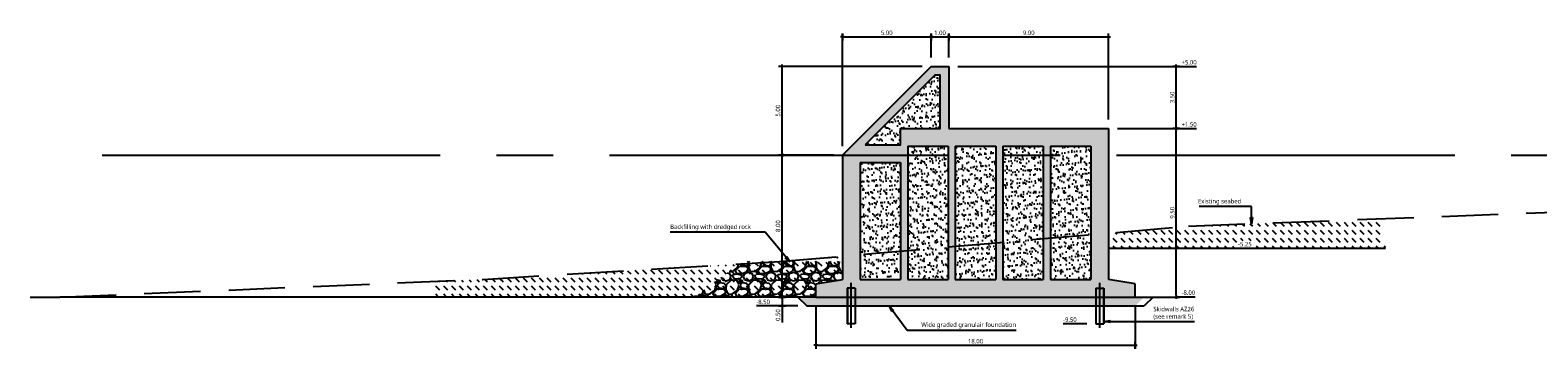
# Model space of a CAD drawing. Header units: metres. Extents: x 2831 to 4656, y -1529 to 547.
# Tile 1 of 20: x 3133 to 3218, y -1471 to -1453. Entities that reach past the tile are written whole.
import ezdxf

# ---------------------------------------------------------------- set-up
doc = ezdxf.new("R2010")
doc.units = ezdxf.units.M
doc.linetypes.add('06 Sections$0$CENTER2', pattern=[28.575, 19.05, -3.175, 3.175, -3.175])
doc.linetypes.add('06 Sections$0$HIDDEN2', pattern=[4.7625, 3.175, -1.5875])
for name, color, linetype in [('06 Sections$0$H000B1-HATCH-013', 8, 'Continuous'), ('06 Sections$0$H000B2-HATCH-018', 1, 'Continuous'), ('06 Sections$0$H000B3-HATCH-025', 7, 'Continuous'), ('06 Sections$0$H000BW-HATCH-K253', 253, 'Continuous'), ('06 Sections$0$H000E2-GEN-018', 1, 'Continuous'), ('06 Sections$0$H000E4-GEN-035', 3, 'Continuous'), ('06 Sections$0$H000E5-GEN-050', 4, 'Continuous'), ('06 Sections$0$H000H3-TEXT-025', 7, 'Continuous'), ('06 Sections$0$H000L3-HID-025', 7, '06 Sections$0$HIDDEN2'), ('06 Sections$0$H000S3-DIM-025', 7, 'Continuous'), ('06 Sections$0$H030L2-SYS-018', 1, '06 Sections$0$CENTER2'), ('06 Sections$0$H030L8-SYS-013', 8, '06 Sections$0$CENTER2')]:
    doc.layers.add(name, color=color, linetype=linetype)
doc.styles.add('06 Sections$0$ISO', font='segoeui.ttf')
doc.dimstyles.new('06 Sections$0$WB-M100', dxfattribs={"dimscale": 0.1, "dimtxt": 2.5, "dimasz": 1, "dimexe": 2, "dimexo": 5, "dimgap": 1, "dimtad": 1, "dimzin": 0, "dimdsep": 46, "dimtxsty": '06 Sections$0$ISO', "dimblk1": '06 Sections$0$dimdot', "dimblk2": '06 Sections$0$dimdot', "dimsah": 1, "dimcen": 0, "dimdle": 2, "dimclrd": 256, "dimclre": 256, "dimclrt": 256, "dimadec": 0, "dimazin": 0, "dimtp": 1, "dimtfac": 1, "dimtix": 1, "dimtmove": 0, "dimatfit": 3, "dimldrblk": '06 Sections$0$dimpijl', "dimfxl": 2, "dimtolj": 1, "dimtzin": 1, "dimlwd": -1, "dimlwe": -1, "dimarcsym": 0})
pattern_1 = [(37.5, (-200, 0), (-0.0160003, 0.4894132), [0, -0.38608, 0, -0.4318, 0, -0.41275]), (7.5, (-200, 0), (0.4495233, 0.716825), [0, -0.20828, 0, -0.34798, 0, -0.13335]), (327.5, (-200.3124, 0), (0.7909924, 0.0014372), [0, -0.127, 0, -0.4572, 0, -0.5969]), (317.5, (-200.3124, 0), (0.7635565, 0.2229293), [0, -0.0635, 0, -0.29972, 0, -0.3429])]
pattern_2 = [(315, (-179.16353, 0), (0.4490128, -1e-16), [0.3175, -0.3175])]

# ---------------------------------------------------------------- blocks, each defined once
blk = doc.blocks.new('06 Sections$0$dimdot')
blk.add_line((-1, 0), (1, 0))
at = {"const_width": 0.5}
blk.add_lwpolyline([(-0.25, 0, 1), (0.25, 0, 1)], format="xyb", close=True, dxfattribs=at)
blk.add_lwpolyline([(0, -2), (0, 2)])
blk = doc.blocks.new('*D412')
at = {"layer": '06 Sections$0$H000S3-DIM-025', "transparency": 16777216}
for p, q in [((-129.773, 0.5), (-129.773, 6.859)), ((-124.773, 5.5), (-124.773, 6.859)), ((-129.673, 6.659), (-124.873, 6.659))]:
    blk.add_line(p, q, dxfattribs=at)
at = {"layer": '06 Sections$0$H000S3-DIM-025', "transparency": 16777216, "xscale": 0.1, "yscale": 0.1, "zscale": 0.1, "rotation": 180}
blk.add_blockref('06 Sections$0$dimdot', (-129.773, 6.659), dxfattribs=at)
at = {"layer": '06 Sections$0$H000S3-DIM-025', "transparency": 16777216, "xscale": 0.1, "yscale": 0.1, "zscale": 0.1}
blk.add_blockref('06 Sections$0$dimdot', (-124.773, 6.659), dxfattribs=at)
at = {"layer": '06 Sections$0$H000S3-DIM-025', "transparency": 16777216, "insert": (-127.273, 6.889), "char_height": 0.25, "attachment_point": 5, "style": '06 Sections$0$ISO', "bg_fill": 3, "box_fill_scale": 1.1, "bg_fill_color": 256, "bg_fill_true_color": 13158600, "bg_fill_transparency": 0}
blk.add_mtext('\\A1;5.00', dxfattribs=at)
blk = doc.blocks.new('06 Sections$0$dimpijl')
at = {"linetype": 'Continuous'}
blk.add_hatch(color=256, dxfattribs=at).paths.add_polyline_path([(0, 0), (-3.5, 0.58), (-3.5, -0.58)])
for p, q in [((-3.5, 0.58), (0, 0)), ((-3.5, 0.58), (-3.5, -0.58)), ((0, 0), (-3.5, -0.58))]:
    blk.add_line(p, q, dxfattribs=at)
blk = doc.blocks.new('*D413')
at = {"layer": '06 Sections$0$H000S3-DIM-025', "transparency": 16777216}
for p, q in [((-124.773, 5.5), (-124.773, 6.859)), ((-123.773, 5.5), (-123.773, 6.859)), ((-124.673, 6.659), (-123.873, 6.659))]:
    blk.add_line(p, q, dxfattribs=at)
at = {"layer": '06 Sections$0$H000S3-DIM-025', "transparency": 16777216, "xscale": 0.1, "yscale": 0.1, "zscale": 0.1, "rotation": 180}
blk.add_blockref('06 Sections$0$dimdot', (-124.773, 6.659), dxfattribs=at)
at = {"layer": '06 Sections$0$H000S3-DIM-025', "transparency": 16777216, "xscale": 0.1, "yscale": 0.1, "zscale": 0.1}
blk.add_blockref('06 Sections$0$dimdot', (-123.773, 6.659), dxfattribs=at)
at = {"layer": '06 Sections$0$H000S3-DIM-025', "transparency": 16777216, "insert": (-124.273, 6.889), "char_height": 0.25, "attachment_point": 5, "style": '06 Sections$0$ISO', "bg_fill": 3, "box_fill_scale": 1.1, "bg_fill_color": 256, "bg_fill_true_color": 13158600, "bg_fill_transparency": 0}
blk.add_mtext('\\A1;1.00', dxfattribs=at)
blk = doc.blocks.new('*D414')
at = {"layer": '06 Sections$0$H000S3-DIM-025', "transparency": 16777216}
for p, q in [((-123.773, 5.5), (-123.773, 6.859)), ((-114.773, 2), (-114.773, 6.859)), ((-123.673, 6.659), (-114.873, 6.659))]:
    blk.add_line(p, q, dxfattribs=at)
at = {"layer": '06 Sections$0$H000S3-DIM-025', "transparency": 16777216, "xscale": 0.1, "yscale": 0.1, "zscale": 0.1, "rotation": 180}
blk.add_blockref('06 Sections$0$dimdot', (-123.773, 6.659), dxfattribs=at)
at = {"layer": '06 Sections$0$H000S3-DIM-025', "transparency": 16777216, "xscale": 0.1, "yscale": 0.1, "zscale": 0.1}
blk.add_blockref('06 Sections$0$dimdot', (-114.773, 6.659), dxfattribs=at)
at = {"layer": '06 Sections$0$H000S3-DIM-025', "transparency": 16777216, "insert": (-119.273, 6.889), "char_height": 0.25, "attachment_point": 5, "style": '06 Sections$0$ISO', "bg_fill": 3, "box_fill_scale": 1.1, "bg_fill_color": 256, "bg_fill_true_color": 13158600, "bg_fill_transparency": 0}
blk.add_mtext('\\A1;9.00', dxfattribs=at)
blk = doc.blocks.new('*D415')
at = {"layer": '06 Sections$0$H000S3-DIM-025', "transparency": 16777216}
for p, q in [((-131.273, -8.5), (-131.273, -10.915)), ((-113.273, -8.5), (-113.273, -10.915)), ((-131.173, -10.715), (-113.373, -10.715))]:
    blk.add_line(p, q, dxfattribs=at)
at = {"layer": '06 Sections$0$H000S3-DIM-025', "transparency": 16777216, "xscale": 0.1, "yscale": 0.1, "zscale": 0.1, "rotation": 180}
blk.add_blockref('06 Sections$0$dimdot', (-131.273, -10.715), dxfattribs=at)
at = {"layer": '06 Sections$0$H000S3-DIM-025', "transparency": 16777216, "xscale": 0.1, "yscale": 0.1, "zscale": 0.1}
blk.add_blockref('06 Sections$0$dimdot', (-113.273, -10.715), dxfattribs=at)
at = {"layer": '06 Sections$0$H000S3-DIM-025', "transparency": 16777216, "insert": (-122.273, -10.485), "char_height": 0.25, "attachment_point": 5, "style": '06 Sections$0$ISO', "bg_fill": 3, "box_fill_scale": 1.1, "bg_fill_color": 256, "bg_fill_true_color": 13158600, "bg_fill_transparency": 0}
blk.add_mtext('\\A1;18.00', dxfattribs=at)
blk = doc.blocks.new('*D416')
at = {"layer": '06 Sections$0$H000S3-DIM-025', "transparency": 16777216}
for p, q in [((-114.273, 1.5), (-110.759, 1.5)), ((-110.959, -7.9), (-110.959, 1.4)), ((-112.773, -8), (-110.759, -8))]:
    blk.add_line(p, q, dxfattribs=at)
at = {"layer": '06 Sections$0$H000S3-DIM-025', "transparency": 16777216, "xscale": 0.1, "yscale": 0.1, "zscale": 0.1}
for p, rotation in [((-110.959, 1.5), 90), ((-110.959, -8), 270)]:
    blk.add_blockref('06 Sections$0$dimdot', p, dxfattribs=dict(at, rotation=rotation))
at = {"layer": '06 Sections$0$H000S3-DIM-025', "transparency": 16777216, "insert": (-111.188, -3.25), "char_height": 0.25, "attachment_point": 5, "rotation": 90, "style": '06 Sections$0$ISO', "bg_fill": 3, "box_fill_scale": 1.1, "bg_fill_color": 256, "bg_fill_true_color": 13158600, "bg_fill_transparency": 0}
blk.add_mtext('\\A1;9.50', dxfattribs=at)
blk = doc.blocks.new('*D417')
at = {"layer": '06 Sections$0$H000S3-DIM-025', "transparency": 16777216}
for p, q in [((-123.273, 5), (-110.759, 5)), ((-110.959, 1.6), (-110.959, 4.9)), ((-114.273, 1.5), (-110.759, 1.5))]:
    blk.add_line(p, q, dxfattribs=at)
at = {"layer": '06 Sections$0$H000S3-DIM-025', "transparency": 16777216, "xscale": 0.1, "yscale": 0.1, "zscale": 0.1}
for p, rotation in [((-110.959, 5), 90), ((-110.959, 1.5), 270)]:
    blk.add_blockref('06 Sections$0$dimdot', p, dxfattribs=dict(at, rotation=rotation))
at = {"layer": '06 Sections$0$H000S3-DIM-025', "transparency": 16777216, "insert": (-111.188, 3.25), "char_height": 0.25, "attachment_point": 5, "rotation": 90, "style": '06 Sections$0$ISO', "bg_fill": 3, "box_fill_scale": 1.1, "bg_fill_color": 256, "bg_fill_true_color": 13158600, "bg_fill_transparency": 0}
blk.add_mtext('\\A1;3.50', dxfattribs=at)
blk = doc.blocks.new('*D418')
at = {"layer": '06 Sections$0$H000S3-DIM-025', "transparency": 16777216}
for p, q in [((-130.273, 0), (-133.369, 0)), ((-133.169, -7.9), (-133.169, -0.1)), ((-131.773, -8), (-133.369, -8))]:
    blk.add_line(p, q, dxfattribs=at)
at = {"layer": '06 Sections$0$H000S3-DIM-025', "transparency": 16777216, "xscale": 0.1, "yscale": 0.1, "zscale": 0.1}
for p, rotation in [((-133.169, 0), 90), ((-133.169, -8), 270)]:
    blk.add_blockref('06 Sections$0$dimdot', p, dxfattribs=dict(at, rotation=rotation))
at = {"layer": '06 Sections$0$H000S3-DIM-025', "transparency": 16777216, "insert": (-133.398, -4), "char_height": 0.25, "attachment_point": 5, "rotation": 90, "style": '06 Sections$0$ISO', "bg_fill": 3, "box_fill_scale": 1.1, "bg_fill_color": 256, "bg_fill_true_color": 13158600, "bg_fill_transparency": 0}
blk.add_mtext('\\A1;8.00', dxfattribs=at)
blk = doc.blocks.new('*D419')
at = {"layer": '06 Sections$0$H000S3-DIM-025', "transparency": 16777216}
for p, q in [((-125.273, 5), (-133.369, 5)), ((-133.169, 0.1), (-133.169, 4.9)), ((-130.273, 0), (-133.369, 0))]:
    blk.add_line(p, q, dxfattribs=at)
at = {"layer": '06 Sections$0$H000S3-DIM-025', "transparency": 16777216, "xscale": 0.1, "yscale": 0.1, "zscale": 0.1}
for p, rotation in [((-133.169, 5), 90), ((-133.169, 0), 270)]:
    blk.add_blockref('06 Sections$0$dimdot', p, dxfattribs=dict(at, rotation=rotation))
at = {"layer": '06 Sections$0$H000S3-DIM-025', "transparency": 16777216, "insert": (-133.398, 2.5), "char_height": 0.25, "attachment_point": 5, "rotation": 90, "style": '06 Sections$0$ISO', "bg_fill": 3, "box_fill_scale": 1.1, "bg_fill_color": 256, "bg_fill_true_color": 13158600, "bg_fill_transparency": 0}
blk.add_mtext('\\A1;5.00', dxfattribs=at)
blk = doc.blocks.new('*D352')
at = {"layer": '06 Sections$0$H000S3-DIM-025', "transparency": 16777216}
for p, q in [((-114.273, 1.5), (-111.159, 1.5)), ((-111.159, 1.5), (-110.959, 1.5)), ((-110.959, 1.5), (-109.815, 1.5))]:
    blk.add_line(p, q, dxfattribs=at)
at = {"layer": '06 Sections$0$H000S3-DIM-025', "transparency": 16777216, "insert": (-110.237, 1.73), "char_height": 0.25, "attachment_point": 5, "style": '06 Sections$0$ISO', "bg_fill": 3, "box_fill_scale": 1.1, "bg_fill_color": 256, "bg_fill_true_color": 13158600, "bg_fill_transparency": 0}
blk.add_mtext('\\A1;+1.50', dxfattribs=at)
blk = doc.blocks.new('*D353')
at = {"layer": '06 Sections$0$H000S3-DIM-025', "transparency": 16777216}
for p, q in [((-112.773, -8), (-111.159, -8)), ((-111.159, -8), (-110.959, -7.979)), ((-110.959, -7.979), (-109.901, -7.979))]:
    blk.add_line(p, q, dxfattribs=at)
at = {"layer": '06 Sections$0$H000S3-DIM-025', "transparency": 16777216, "insert": (-110.28, -7.75), "char_height": 0.25, "attachment_point": 5, "style": '06 Sections$0$ISO', "bg_fill": 3, "box_fill_scale": 1.1, "bg_fill_color": 256, "bg_fill_true_color": 13158600, "bg_fill_transparency": 0}
blk.add_mtext('\\A1;-8.00', dxfattribs=at)
blk = doc.blocks.new('*D354')
at = {"layer": '06 Sections$0$H000S3-DIM-025', "transparency": 16777216}
for p, q in [((-123.273, 5), (-111.159, 5)), ((-111.159, 5), (-110.959, 5)), ((-110.959, 5), (-109.815, 5))]:
    blk.add_line(p, q, dxfattribs=at)
at = {"layer": '06 Sections$0$H000S3-DIM-025', "transparency": 16777216, "insert": (-110.237, 5.229), "char_height": 0.25, "attachment_point": 5, "style": '06 Sections$0$ISO', "bg_fill": 3, "box_fill_scale": 1.1, "bg_fill_color": 256, "bg_fill_true_color": 13158600, "bg_fill_transparency": 0}
blk.add_mtext('\\A1;+5.00', dxfattribs=at)
blk = doc.blocks.new('*D297')
at = {"layer": '06 Sections$0$H000S3-DIM-025', "transparency": 16777216}
blk.add_line((-113.103, -5.25), (-106.722, -5.25), dxfattribs=at)
at = {"layer": '06 Sections$0$H000S3-DIM-025', "transparency": 16777216, "insert": (-107.096, -5.021), "char_height": 0.25, "attachment_point": 5, "style": '06 Sections$0$ISO', "bg_fill": 3, "box_fill_scale": 1.1, "bg_fill_color": 256, "bg_fill_true_color": 13158600, "bg_fill_transparency": 0}
blk.add_mtext('\\A1;-5.25', dxfattribs=at)
blk = doc.blocks.new('*D359')
at = {"layer": '06 Sections$0$H000S3-DIM-025', "transparency": 16777216}
blk.add_line((-116.003, -9.5), (-117.335, -9.5), dxfattribs=at)
at = {"layer": '06 Sections$0$H000S3-DIM-025', "transparency": 16777216, "insert": (-116.956, -9.271), "char_height": 0.25, "attachment_point": 5, "style": '06 Sections$0$ISO', "bg_fill": 3, "box_fill_scale": 1.1, "bg_fill_color": 256, "bg_fill_true_color": 13158600, "bg_fill_transparency": 0}
blk.add_mtext('\\A1;-9.50', dxfattribs=at)
blk = doc.blocks.new('*D442')
at = {"layer": '06 Sections$0$H000S3-DIM-025', "transparency": 16777216}
for p, q in [((-131.773, -8), (-133.369, -8)), ((-133.169, -8.1), (-133.169, -8.4)), ((-132.273, -8.5), (-133.369, -8.5)), ((-133.169, -8.5), (-133.169, -9.425))]:
    blk.add_line(p, q, dxfattribs=at)
at = {"layer": '06 Sections$0$H000S3-DIM-025', "transparency": 16777216, "xscale": 0.1, "yscale": 0.1, "zscale": 0.1}
for p, rotation in [((-133.169, -8), 90), ((-133.169, -8.5), 270)]:
    blk.add_blockref('06 Sections$0$dimdot', p, dxfattribs=dict(at, rotation=rotation))
at = {"layer": '06 Sections$0$H000S3-DIM-025', "transparency": 16777216, "insert": (-133.398, -9.013), "char_height": 0.25, "attachment_point": 5, "rotation": 90, "style": '06 Sections$0$ISO', "bg_fill": 3, "box_fill_scale": 1.1, "bg_fill_color": 256, "bg_fill_true_color": 13158600, "bg_fill_transparency": 0}
blk.add_mtext('\\A1;0.50', dxfattribs=at)
blk = doc.blocks.new('*D369')
at = {"layer": '06 Sections$0$H000S3-DIM-025', "transparency": 16777216}
blk.add_line((-132.273, -8.5), (-134.615, -8.5), dxfattribs=at)
at = {"layer": '06 Sections$0$H000S3-DIM-025', "transparency": 16777216, "insert": (-134.236, -8.271), "char_height": 0.25, "attachment_point": 5, "style": '06 Sections$0$ISO', "bg_fill": 3, "box_fill_scale": 1.1, "bg_fill_color": 256, "bg_fill_true_color": 13158600, "bg_fill_transparency": 0}
blk.add_mtext('\\A1;-8.50', dxfattribs=at)
blk = doc.blocks.new('06 Sections')
at = {"layer": '06 Sections$0$H000B1-HATCH-013'}
h = blk.add_hatch(dxfattribs=at)
h.set_pattern_fill('DASH', color=256, scale=0.1, angle=315)
h.set_pattern_definition(pattern_2)
h.paths.add_polyline_path([(-99.175, -5.25), (-99.467, -3.587), (-110.278, -4), (-114.773, -4.39), (-114.773, -5.25)])
h.paths.add_polyline_path([(-107.558, -5.217), (-106.635, -5.217), (-106.635, -4.815), (-107.558, -4.815)], flags=16)
h = blk.add_hatch(dxfattribs=at)
h.set_pattern_fill('DASH', color=256, scale=0.1, angle=315)
h.set_pattern_definition(pattern_2)
h.paths.add_polyline_path([(-131.273, -8), (-131.273, -7.25), (-129.773, -7), (-129.773, -5.693), (-133.308, -6), (-150.034, -7), (-152.77, -7.115), (-152.77, -8)])
h = blk.add_hatch(dxfattribs=at)
h.set_pattern_fill('GRAVEL', color=256, scale=0.05)
h.paths.add_polyline_path([(-135.388, -6), (-138.17, -8), (-131.273, -8), (-131.273, -7.25), (-129.773, -7), (-129.773, -6)])
at = {"layer": '06 Sections$0$H000B2-HATCH-018'}
h = blk.add_hatch(dxfattribs=at)
h.set_pattern_fill('AR-CONC', color=256, scale=0.003)
h.set_pattern_definition([(50, (-200, -2), (0.546554, -0.0478173), [0.05715, -0.62865]), (355, (-200, -2), (-0.1057303, 0.5731705), [0.04572, -0.5029218]), (100.45144, (-199.95445, -2.004), (0.4408237, 0.5253533), [0.04857, -0.5342707]), (46.1842, (-200, -1.8476), (0.813237, -0.126127), [0.085725, -0.942975]), (96.6356, (-199.9322, -1.8581), (0.7122124, 0.7422784), [0.072855, -0.801407]), (351.1842, (-200, -1.8476), (0.712212, 0.742278), [0.06858, -0.754379]), (21, (-199.9238, -1.8857), (0.4548432, -0.3067956), [0.05715, -0.62865]), (326, (-199.9238, -1.8857), (0.185406, 0.552564), [0.04572, -0.50292]), (71.45144, (-199.8859, -1.91127), (0.6402493, 0.2457683), [0.04857, -0.5342698]), (37.5, (-200, -2), (0.0092658, 0.2536651), [0, -0.496824, 0, -0.51054, 0, -0.504825]), (7.5, (-200, -2), (0.200459, 0.3005417), [0, -0.291084, 0, -0.485394, 0, -0.192405]), (327.5, (-200.16993, -2), (0.4067718, -0.01718623), [0, -0.1905, 0, -0.59436, 0, -0.78867]), (317.5, (-200.24613, -2), (0.4443875, 0.0762795), [0, -0.24765, 0, -0.394716, 0, -0.56007])])
h.paths.add_polyline_path([(-113.273, -8.5), (-112.773, -8), (-113.773, -8), (-129.773, -8), (-132.273, -8), (-131.773, -8.5)])
at = {"layer": '06 Sections$0$H000B3-HATCH-025'}
h = blk.add_hatch(dxfattribs=at)
h.set_pattern_fill('AR-SAND', color=256, scale=0.01)
h.set_pattern_definition([(37.5, (-79.16353, 0), (-0.0160003, 0.4894132), [0, -0.38608, 0, -0.4318, 0, -0.41275]), (7.5, (-79.1635, 0), (0.449523, 0.716825), [0, -0.20828, 0, -0.34798, 0, -0.13335]), (327.5, (-79.47595, 0), (0.7909924, 0.0014372), [0, -0.127, 0, -0.4572, 0, -0.5969]), (317.5, (-79.47595, 0), (0.763556, 0.222929), [0, -0.0635, 0, -0.29972, 0, -0.3429])])
h.paths.add_polyline_path([(-124.273, 1.5), (-124.273, 4.5), (-124.566, 4.5), (-128.48, 0.586), (-126.493, 0.586), (-126.493, 1.5)])
h = blk.add_hatch(dxfattribs=at)
h.set_pattern_fill('AR-SAND', color=256, scale=0.01)
h.set_pattern_definition(pattern_1)
h.paths.add_polyline_path([(-123.813, 0.5), (-126.093, 0.5), (-126.093, -7), (-123.813, -7)])
h = blk.add_hatch(dxfattribs=at)
h.set_pattern_fill('AR-SAND', color=256, scale=0.01)
h.set_pattern_definition(pattern_1)
h.paths.add_polyline_path([(-121.133, 0.5), (-123.413, 0.5), (-123.413, -7), (-121.133, -7)])
h = blk.add_hatch(dxfattribs=at)
h.set_pattern_fill('AR-SAND', color=256, scale=0.01)
h.set_pattern_definition([(37.5, (-200.6, 0), (-0.0160003, 0.4894132), [0, -0.38608, 0, -0.4318, 0, -0.41275]), (7.5, (-200.6, 0), (0.4495233, 0.716825), [0, -0.20828, 0, -0.34798, 0, -0.13335]), (327.5, (-200.9124, 0), (0.7909924, 0.0014372), [0, -0.127, 0, -0.4572, 0, -0.5969]), (317.5, (-200.9124, 0), (0.7635565, 0.2229293), [0, -0.0635, 0, -0.29972, 0, -0.3429])])
h.paths.add_polyline_path([(-118.453, 0.5), (-120.733, 0.5), (-120.733, -7), (-118.453, -7)])
h = blk.add_hatch(dxfattribs=at)
h.set_pattern_fill('AR-SAND', color=256, scale=0.01)
h.set_pattern_definition([(37.5, (-201, 0), (-0.0160003, 0.4894132), [0, -0.38608, 0, -0.4318, 0, -0.41275]), (7.5, (-201, 0), (0.4495233, 0.716825), [0, -0.20828, 0, -0.34798, 0, -0.13335]), (327.5, (-201.3124, 0), (0.7909924, 0.0014372), [0, -0.127, 0, -0.4572, 0, -0.5969]), (317.5, (-201.3124, 0), (0.7635565, 0.2229293), [0, -0.0635, 0, -0.29972, 0, -0.3429])])
h.paths.add_polyline_path([(-118.053, -7), (-115.773, -7), (-115.773, 0.5), (-118.053, 0.5)])
h = blk.add_hatch(dxfattribs=at)
h.set_pattern_fill('AR-SAND', color=256, scale=0.01)
h.set_pattern_definition(pattern_1)
h.paths.add_polyline_path([(-128.773, -7), (-126.493, -7), (-126.493, -0.414), (-128.773, -0.414)])
at = {"layer": '06 Sections$0$H000BW-HATCH-K253'}
h = blk.add_hatch(color=256, dxfattribs=at)
h.dxf.hatch_style = 1
h.paths.add_polyline_path([(-113.273, -8), (-113.273, -7.25), (-114.773, -7), (-114.773, 1.5), (-120.555, 1.5), (-120.554, 1.497), (-120.58, 1.5), (-123.773, 1.5), (-123.773, 5), (-124.773, 5), (-129.773, 0), (-129.773, -7), (-131.273, -7.25), (-131.273, -8)])
h.paths.add_polyline_path([(-126.093, -7), (-126.093, 0.5), (-123.813, 0.5), (-123.813, -7)], flags=16)
h.paths.add_polyline_path([(-123.413, -7), (-123.413, 0.5), (-121.133, 0.5), (-121.133, -7)], flags=16)
h.paths.add_polyline_path([(-126.493, -7), (-128.773, -7), (-128.773, -0.414), (-126.493, -0.414)], flags=16)
h.paths.add_polyline_path([(-120.733, -7), (-120.733, 0.5), (-118.453, 0.5), (-118.453, -7)], flags=16)
h.paths.add_polyline_path([(-118.053, -7), (-118.053, 0.5), (-115.773, 0.5), (-115.773, -7)], flags=16)
h.paths.add_polyline_path([(-126.493, 0.586), (-128.48, 0.586), (-124.566, 4.5), (-124.273, 4.5), (-124.273, 1.5), (-126.493, 1.5)], flags=16)
at = {"layer": '06 Sections$0$H000E2-GEN-018'}
for p, q in [((-129.503, -7.5), (-129.503, -9.5)), ((-129.043, -7.5), (-129.503, -7.5)), ((-129.491, -7.5), (-129.491, -9.5)), ((-129.043, -7.5), (-129.043, -9.5)), ((-115.503, -7.5), (-115.503, -9.5)), ((-115.503, -7.5), (-115.043, -7.5)), ((-115.055, -7.5), (-115.055, -9.5)), ((-115.043, -7.5), (-115.043, -9.5)), ((-129.043, -9.5), (-129.503, -9.5)), ((-115.503, -9.5), (-115.043, -9.5))]:
    blk.add_line(p, q, dxfattribs=at)
at = {"layer": '06 Sections$0$H000E4-GEN-035'}
for p, q in [((-114.773, -5.25), (-99.175, -5.25)), ((-131.273, -8), (-173.864, -8)), ((-132.273, -8), (-131.773, -8.5)), ((-113.773, -8), (-112.773, -8)), ((-112.273, -8), (-112.773, -8.5)), ((-131.773, -8.5), (-112.773, -8.5))]:
    blk.add_line(p, q, dxfattribs=at)
at = {"layer": '06 Sections$0$H000E5-GEN-050'}
for p, q in [((-124.773, 5), (-129.773, 0)), ((-124.773, 5), (-123.773, 5)), ((-123.773, 5), (-123.773, 1.5)), ((-123.773, 1.5), (-114.773, 1.5)), ((-114.773, 1.5), (-114.773, -7)), ((-129.773, 0), (-129.773, -7)), ((-126.093, 0.5), (-126.093, -7)), ((-126.093, 0.5), (-123.813, 0.5)), ((-123.813, 0.5), (-123.813, -7)), ((-123.413, 0.5), (-123.413, -7)), ((-123.413, 0.5), (-121.133, 0.5)), ((-121.133, 0.5), (-121.133, -7)), ((-120.733, 0.5), (-118.453, 0.5)), ((-120.733, 0.5), (-120.733, -7)), ((-118.453, 0.5), (-118.453, -7)), ((-118.053, 0.5), (-115.773, 0.5)), ((-118.053, 0.5), (-118.053, -7)), ((-115.773, 0.5), (-115.773, -7)), ((-128.773, -0.414), (-128.773, -7)), ((-128.773, -0.414), (-126.493, -0.414)), ((-126.493, -0.414), (-126.493, -7)), ((-131.273, -7.25), (-129.773, -7)), ((-131.273, -8), (-131.273, -7.25)), ((-128.773, -7), (-126.493, -7)), ((-126.093, -7), (-123.813, -7)), ((-123.413, -7), (-121.133, -7)), ((-120.733, -7), (-118.453, -7)), ((-118.053, -7), (-115.773, -7)), ((-113.273, -7.25), (-114.773, -7)), ((-113.273, -8), (-113.273, -7.25)), ((-131.273, -8), (-113.273, -8))]:
    blk.add_line(p, q, dxfattribs=at)
blk.add_lwpolyline([(-128.48, 0.586), (-126.493, 0.586), (-126.493, 1.5), (-124.273, 1.5), (-124.273, 4.5), (-124.566, 4.5)], close=True, dxfattribs=at)
at = {"layer": '06 Sections$0$H000L3-HID-025'}
blk.add_lwpolyline([(-175.531, -8), (-173.864, -8), (-150.034, -7), (-133.308, -6), (-110.278, -4), (-84.098, -3)], dxfattribs=at)
at = {"layer": '06 Sections$0$H030L2-SYS-018'}
blk.add_line((-171.475, 0), (1168.02, 0), dxfattribs=at)
at = {"layer": '06 Sections$0$H030L8-SYS-013'}
for p, q in [((-129.273, -9.723), (-129.273, -7.195)), ((-115.273, -9.723), (-115.273, -7.195))]:
    blk.add_line(p, q, dxfattribs=at)
at = {"layer": '06 Sections$0$H000H3-TEXT-025', "insert": (-112.253, -9.27), "char_height": 0.25, "attachment_point": 7, "style": '06 Sections$0$ISO'}
blk.add_mtext('\\A1;Skidwalls AZ26\\P(see remark 5)', dxfattribs=at)
at = {"layer": '06 Sections$0$H000S3-DIM-025'}
for base, p1, p2, picture, middle in [((-124.773, 6.659), (-129.773, 0), (-124.773, 5), '*D412', (-127.273, 6.889)), ((-113.273, -10.715), (-131.273, -8), (-113.273, -8), '*D415', (-122.273, -10.485))]:
    dim = blk.add_linear_dim(base=base, p1=p1, p2=p2, dimstyle='06 Sections$0$WB-M100', override={"dimpost": '<>', "dimtfill": 1}, dxfattribs=at)
    dim.commit()
    dim.dimension.update_dxf_attribs({"geometry": picture, "text_midpoint": middle})
at = {"layer": '06 Sections$0$H000H3-TEXT-025', "insert": (-125.326, -9.762), "char_height": 0.25, "attachment_point": 7, "style": '06 Sections$0$ISO'}
blk.add_mtext('\\A1;Wide graded granulair foundation', dxfattribs=at)
at = {"layer": '06 Sections$0$H000S3-DIM-025'}
dim = blk.add_linear_dim(base=(-123.773, 6.659), p1=(-124.773, 5), p2=(-123.773, 5), dimstyle='06 Sections$0$WB-M100', override={"dimpost": '<>', "dimtmove": 1, "dimtfill": 1}, dxfattribs=at)
dim.commit()
dim.dimension.update_dxf_attribs({"geometry": '*D413', "text_midpoint": (-124.273, 6.889)})
dim = blk.add_linear_dim(base=(-133.169, 0), p1=(-131.273, -8), p2=(-129.773, 0), angle=90, dimstyle='06 Sections$0$WB-M100', override={"dimpost": '<>', "dimtfill": 1}, dxfattribs=at)
dim.commit()
dim.dimension.update_dxf_attribs({"geometry": '*D418', "text_midpoint": (-133.398, -4)})
at = {"layer": '06 Sections$0$H000H3-TEXT-025', "annotation_type": 0, "has_hookline": 1, "hookline_direction": 0}
for points, text_width in [([(-127.139, -8.5), (-126.127, -9.862), (-125.426, -9.862)], 5.339), ([(-115.043, -9.37), (-112.353, -9.37)], 2.309)]:
    blk.add_leader(points, dimstyle='06 Sections$0$WB-M100', dxfattribs=dict(at, text_width=text_width))
at = {"layer": '06 Sections$0$H000S3-DIM-025'}
dim = blk.add_linear_dim(base=(-114.773, 6.659), p1=(-123.773, 5), p2=(-114.773, 1.5), dimstyle='06 Sections$0$WB-M100', override={"dimpost": '<>', "dimtmove": 1, "dimtfill": 1}, dxfattribs=at)
dim.commit()
dim.dimension.update_dxf_attribs({"geometry": '*D414', "text_midpoint": (-119.273, 6.889)})
dim = blk.add_linear_dim(base=(-133.169, 5), p1=(-129.773, 0), p2=(-124.773, 5), angle=90, dimstyle='06 Sections$0$WB-M100', override={"dimpost": '<>', "dimtmove": 1, "dimtfill": 1}, dxfattribs=at)
dim.commit()
dim.dimension.update_dxf_attribs({"geometry": '*D419', "text_midpoint": (-133.398, 2.5)})
dim = blk.add_linear_dim(base=(-110.959, 1.5), p1=(-113.273, -8), p2=(-114.773, 1.5), angle=90, dimstyle='06 Sections$0$WB-M100', override={"dimpost": '<>', "dimtfill": 1}, dxfattribs=at)
dim.commit()
dim.dimension.update_dxf_attribs({"geometry": '*D416', "text_midpoint": (-111.188, -3.25)})
dim = blk.add_linear_dim(base=(-110.959, 5), p1=(-114.773, 1.5), p2=(-123.773, 5), angle=90, dimstyle='06 Sections$0$WB-M100', override={"dimpost": '<>', "dimtmove": 1, "dimtfill": 1}, dxfattribs=at)
dim.commit()
dim.dimension.update_dxf_attribs({"geometry": '*D417', "text_midpoint": (-111.188, 3.25)})
dim = blk.add_ordinate_dim(feature_location=(-114.773, 1.5), offset=(4.014, 0), dtype=0, origin=(-200, 0), dimstyle='06 Sections$0$WB-M100', override={"dimpost": '+<>', "dimtfill": 1}, dxfattribs=at)
dim.commit()
dim.dimension.update_dxf_attribs({"geometry": '*D352', "text_midpoint": (-110.237, 1.73)})
dim = blk.add_ordinate_dim(feature_location=(-113.273, -8), offset=(2.514, 0.021), dtype=0, origin=(-200, 0), dimstyle='06 Sections$0$WB-M100', override={"dimpost": '-<>', "dimtfill": 1}, dxfattribs=at)
dim.commit()
dim.dimension.update_dxf_attribs({"geometry": '*D353', "text_midpoint": (-110.28, -7.75)})
dim = blk.add_ordinate_dim(feature_location=(-123.773, 5), offset=(13.014, 0), dtype=0, origin=(-200, 0), dimstyle='06 Sections$0$WB-M100', override={"dimpost": '+<>', "dimtfill": 1}, dxfattribs=at)
dim.commit()
dim.dimension.update_dxf_attribs({"geometry": '*D354', "text_midpoint": (-110.237, 5.229)})
dim = blk.add_ordinate_dim(feature_location=(-113.603, -5.25), offset=(6.032, 0), dtype=0, origin=(-200, 0), dimstyle='06 Sections$0$WB-M100', override={"dimpost": '-<>', "dimtfill": 1}, dxfattribs=at)
dim.commit()
dim.dimension.update_dxf_attribs({"geometry": '*D297', "text_midpoint": (-107.096, -5.021)})
at = {"layer": '06 Sections$0$H000H3-TEXT-025', "insert": (-107.302, -2.804), "char_height": 0.25, "attachment_point": 9, "style": '06 Sections$0$ISO'}
blk.add_mtext('\\A1;Existing seabed', dxfattribs=at)
at = {"layer": '06 Sections$0$H000S3-DIM-025'}
dim = blk.add_ordinate_dim(feature_location=(-115.503, -9.5), offset=(-0.974, 0), dtype=0, origin=(-179.164, 0), dimstyle='06 Sections$0$WB-M100', override={"dimpost": '-<>', "dimtfill": 1}, dxfattribs=at)
dim.commit()
dim.dimension.update_dxf_attribs({"geometry": '*D359', "text_midpoint": (-116.956, -9.271)})
at = {"layer": '06 Sections$0$H000H3-TEXT-025', "annotation_type": 0, "has_hookline": 1, "hookline_direction": 1, "text_width": 2.365}
blk.add_leader([(-106.729, -3.869), (-106.729, -2.904), (-107.202, -2.904)], dimstyle='06 Sections$0$WB-M100', dxfattribs=at)
at = {"layer": '06 Sections$0$H000S3-DIM-025'}
dim = blk.add_linear_dim(base=(-133.169, -8.5), p1=(-131.273, -8), p2=(-131.773, -8.5), angle=270, dimstyle='06 Sections$0$WB-M100', override={"dimpost": '<>', "dimtfill": 1}, dxfattribs=at)
dim.commit()
dim.dimension.update_dxf_attribs({"geometry": '*D442', "text_midpoint": (-133.169, -9.013), "dimtype": 128})
dim = blk.add_ordinate_dim(feature_location=(-131.773, -8.5), offset=(-1.984, 0), dtype=0, origin=(-79.164, 0), dimstyle='06 Sections$0$WB-M100', override={"dimpost": '-<>', "dimtfill": 1}, dxfattribs=at)
dim.commit()
dim.dimension.update_dxf_attribs({"geometry": '*D369', "text_midpoint": (-134.236, -8.271)})
at = {"layer": '06 Sections$0$H000H3-TEXT-025', "insert": (-134.929, -4.245), "char_height": 0.25, "attachment_point": 9, "style": '06 Sections$0$ISO'}
blk.add_mtext('\\A1;Backfilling with dredged rock', dxfattribs=at)
at = {"layer": '06 Sections$0$H000H3-TEXT-025', "annotation_type": 0, "has_hookline": 1, "hookline_direction": 1, "text_width": 4.541}
blk.add_leader([(-132.736, -6.019), (-134.129, -4.345), (-134.829, -4.345)], dimstyle='06 Sections$0$WB-M100', dxfattribs=at)

msp = doc.modelspace()

# ---------------------------------------------------------------- block references
msp.add_blockref('06 Sections', (3308.804, -1460.004))

doc.saveas('drawing.dxf')
